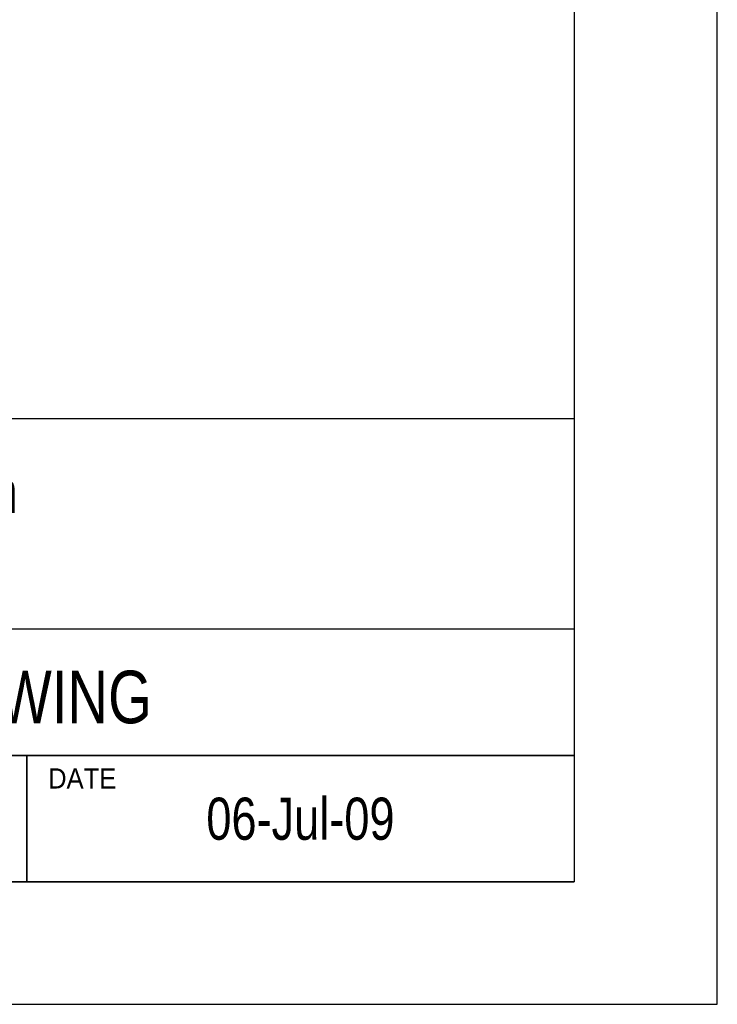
# Model space of a CAD drawing. Extents: x 0 to 420, y 0 to 297.
# Tile 5 of 7: x 367 to 420, y 0 to 74. Entities that reach past the tile are written whole.
import ezdxf
from ezdxf.enums import TextEntityAlignment as Align

# ---------------------------------------------------------------- set-up
doc = ezdxf.new("R2010")
doc.units = 0
doc.header["$LTSCALE"] = 23.1
doc.layers.get('0').update_dxf_attribs({"linetype": 'CONTINUOUS'})
doc.layers.add('DRAFT_ENTITY', color=7, linetype='CONTINUOUS')
doc.styles.get("Standard").update_dxf_attribs({"font": 'txt', "width": 0.95})
doc.styles.add('TEXTSTYLE_2', font='txt', dxfattribs={"width": 0.8})

msp = doc.modelspace()

# ---------------------------------------------------------------- linework, layer by layer
at = {"color": 7, "linetype": 'CONTINUOUS'}
for p, q in [((420, 0), (420, 297)), ((409.209, 287.084), (409.209, 9.234)), ((409.209, 44.159), (273.439, 44.159)), ((409.209, 18.759), (273.439, 18.759)), ((367.959, 9.234), (367.959, 18.759)), ((409.209, 9.234), (17.784, 9.234)), ((0, 0), (420, 0))]:
    msp.add_line(p, q, dxfattribs=at)
at = {"color": 2, "linetype": 'CONTINUOUS'}
for p, q in [((287.209, 18.759), (409.209, 18.759)), ((367.959, 18.759), (367.959, 9.234)), ((409.209, 18.759), (409.209, 9.234)), ((287.209, 9.234), (409.209, 9.234))]:
    msp.add_line(p, q, dxfattribs=at)
at = {"layer": 'DRAFT_ENTITY', "color": 7, "linetype": 'CONTINUOUS'}
msp.add_line((409.209, 28.285), (273.439, 28.285), dxfattribs=at)

# ---------------------------------------------------------------- texts
at = {"color": 2, "linetype": 'CONTINUOUS', "style": 'TEXTSTYLE_2', "width": 0.8}
msp.add_text('Tyco Electronics Corporation', height=3.175, dxfattribs=at).set_placement((323.668, 37.048))
for s, height, p in [('CUSTOMER VIEW MODEL DRAWING', 3.968, (340.245, 21.192)), ('06-Jul-09', 3.18, (388.584, 12.407))]:
    msp.add_text(s, height=height, dxfattribs=at).set_placement(p, align=Align.CENTER)
at = {"color": 2, "linetype": 'CONTINUOUS', "width": 0.95}
msp.add_text('DATE', height=1.52, dxfattribs=at).set_placement((369.564, 16.274))

doc.saveas('drawing.dxf')
